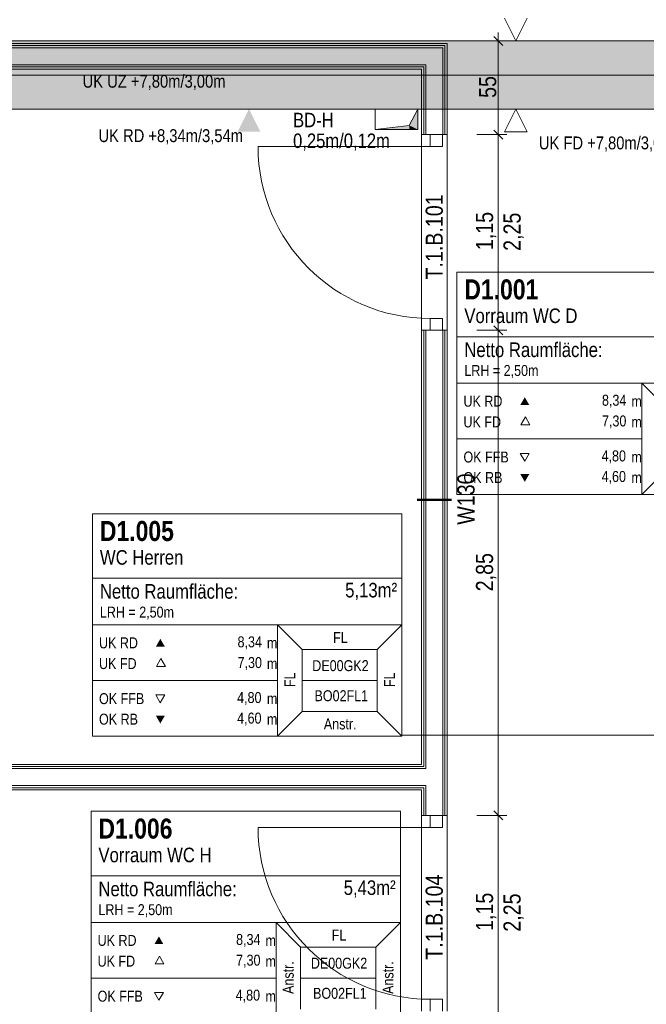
# Model space of a CAD drawing. Extents: x -1920 to 300, y 62 to 656.
# Tile 50 of 60: x -1784 to -1747, y 381 to 439. Entities that reach past the tile are written whole.
import ezdxf
from ezdxf.lldxf.tags import DXFTag

# ---------------------------------------------------------------- set-up
doc = ezdxf.new("R2010")
doc.units = 0
doc.layers.get('0').update_dxf_attribs({"lineweight": 35})
for name, color, linetype, lineweight, true_color in [('00 -Bauelemente -Dämmung innen', 7, 'Continuous', 9, 0xff7fe6), ('00 -Bauelemente -Gipskarton', 7, 'Continuous', 9, 0xff7fe6), ('00_Beschriftung UZ', 3, 'Continuous', 13, 0x00ff00), ('30 -34 Innenwände- 2 nichttragend', 7, 'Continuous', 18, 0xff7fe6), ('30 -34 Innenwände- 4 Türen_Fenster', 9, 'Continuous', 15, 0x808080), ('30 -35 Decken- 1 Konstruktion-Träger- Stahlbeton', 7, 'grob-A06G9HJG8I', 13, 0x33aa00), ('30 -35 Decken- 11 Bodendurchbruch', 7, 'Continuous', 15, 0x599559), ('70 -75 Raumstempel- 1 Raumstempel', 1, 'Continuous', 50, 0xff0000), ('70 -75 Raumstempel-2 Verweislinie', 1, 'Continuous', 9, 0xff0000), ('70 -76 Bemaßung- 2 Allgemein', 9, 'Continuous', 5, 0x808080)]:
    doc.layers.add(name, color=color, linetype=linetype, lineweight=lineweight, true_color=true_color)
for name, color, linetype, lineweight in [('70 -71 Achsen- 1 Gebäudeachsen', 7, 'STRICHPUNKT2-A06G9HJF8I', 18), ('70 -75 Raumstempel- 3 Wandstempel', 7, 'Continuous', 50), ('Keine', 7, 'Continuous', 9)]:
    doc.layers.add(name, color=color, linetype=linetype, lineweight=lineweight)
doc.layers.add('iwb_Schraffur_Unterzug', color=7, linetype='Continuous', lineweight=5, true_color=0xffffcc, plot=False)
doc.styles.get("Standard").update_dxf_attribs({"font": 'ARIALN.TTF'})
tags = doc.linetypes.add('grob-A06G9HJG8I', pattern=[14, 3, -8, 3]).pattern_tags.tags
tags[8:9] = [DXFTag(74, 4), DXFTag(75, 0), DXFTag(340, '0'), DXFTag(46, 0.0), DXFTag(50, 0.0), DXFTag(44, 0.0), DXFTag(45, 0.0)]
tags[6:7] = [DXFTag(74, 4), DXFTag(75, 0), DXFTag(340, '0'), DXFTag(46, 0.0), DXFTag(50, 0.0), DXFTag(44, 0.0), DXFTag(45, 0.0)]
tags[4:5] = [DXFTag(74, 4), DXFTag(75, 0), DXFTag(340, '0'), DXFTag(46, 0.0), DXFTag(50, 0.0), DXFTag(44, 0.0), DXFTag(45, 0.0)]
tags = doc.linetypes.add('STRICHPUNKT2-A06G9HJF8I', pattern=[12.7, 6.35, -3.175, 0, -3.175]).pattern_tags.tags
tags[10:11] = [DXFTag(74, 4), DXFTag(75, 0), DXFTag(340, '0'), DXFTag(46, 0.0), DXFTag(50, 0.0), DXFTag(44, 0.0), DXFTag(45, 0.0)]
tags[8:9] = [DXFTag(74, 4), DXFTag(75, 0), DXFTag(340, '0'), DXFTag(46, 0.0), DXFTag(50, 0.0), DXFTag(44, 0.0), DXFTag(45, 0.0)]
tags[6:7] = [DXFTag(74, 4), DXFTag(75, 0), DXFTag(340, '0'), DXFTag(46, 0.0), DXFTag(50, 0.0), DXFTag(44, 0.0), DXFTag(45, 0.0)]
tags[4:5] = [DXFTag(74, 4), DXFTag(75, 0), DXFTag(340, '0'), DXFTag(46, 0.0), DXFTag(50, 0.0), DXFTag(44, 0.0), DXFTag(45, 0.0)]

# ---------------------------------------------------------------- blocks, each defined once
blk = doc.blocks.new('Referenz-A06G9HJH8I', base_point=(-1905.787, 86.892))
at = {"layer": '00 -Bauelemente -Dämmung innen', "color": 0, "linetype": 'Continuous', "ltscale": 0.13}
for p, q in [((-1759.231, 437.242), (-1813.831, 437.242)), ((-1759.231, 437.242), (-1759.231, 432.142)), ((-1760.231, 436.242), (-1813.831, 436.242)), ((-1760.231, 436.242), (-1760.231, 432.142)), ((-1760.231, 420.642), (-1760.231, 394.892)), ((-1759.231, 420.642), (-1759.231, 392.142)), ((-1813.831, 394.892), (-1760.231, 394.892)), ((-1813.831, 393.892), (-1760.231, 393.892)), ((-1760.231, 393.892), (-1760.231, 392.142))]:
    blk.add_line(p, q, dxfattribs=at)
at = {"layer": '00 -Bauelemente -Gipskarton', "color": 0, "linetype": 'Continuous', "ltscale": 0.13}
for p, q in [((-1758.981, 437.492), (-1813.831, 437.492)), ((-1759.106, 437.367), (-1813.831, 437.367)), ((-1759.106, 437.367), (-1759.106, 432.142)), ((-1758.981, 437.492), (-1758.981, 432.142)), ((-1759.231, 437.242), (-1813.831, 437.242)), ((-1759.231, 437.242), (-1759.231, 432.142)), ((-1760.231, 436.242), (-1813.831, 436.242)), ((-1760.231, 436.242), (-1760.231, 432.142)), ((-1760.356, 436.117), (-1813.831, 436.117)), ((-1760.481, 435.992), (-1813.831, 435.992)), ((-1760.481, 435.992), (-1760.481, 432.142)), ((-1760.356, 436.117), (-1760.356, 432.142)), ((-1760.481, 420.642), (-1760.481, 395.142)), ((-1760.356, 420.642), (-1760.356, 395.017)), ((-1760.231, 420.642), (-1760.231, 394.892)), ((-1759.231, 420.642), (-1759.231, 392.142)), ((-1759.106, 420.642), (-1759.106, 392.142)), ((-1758.981, 420.642), (-1758.981, 392.142)), ((-1813.831, 395.142), (-1760.481, 395.142)), ((-1813.831, 395.017), (-1760.356, 395.017)), ((-1813.831, 394.892), (-1760.231, 394.892)), ((-1813.831, 393.892), (-1760.231, 393.892)), ((-1813.831, 393.767), (-1760.356, 393.767)), ((-1813.831, 393.642), (-1760.481, 393.642)), ((-1760.481, 393.642), (-1760.481, 392.142)), ((-1760.356, 393.767), (-1760.356, 392.142)), ((-1760.231, 393.892), (-1760.231, 392.142))]:
    blk.add_line(p, q, dxfattribs=at)
at = {"layer": '00_Beschriftung UZ', "color": 0, "lineweight": 9}
for p, q in [((-1755.612, 438.978), (-1754.946, 437.642)), ((-1754.946, 437.642), (-1754.277, 438.977)), ((-1755.612, 432.307), (-1754.946, 433.642)), ((-1754.946, 433.642), (-1754.277, 432.308)), ((-1754.277, 432.308), (-1755.612, 432.307))]:
    blk.add_line(p, q, dxfattribs=at)
at = {"layer": '00_Beschriftung UZ', "color": 0, "lineweight": 0}
for points in [[(-1771.28, 436.307), (-1770.614, 437.642), (-1769.945, 436.308)], [(-1771.28, 434.978), (-1770.614, 433.642), (-1769.945, 434.977)], [(-1771.28, 432.307), (-1770.614, 433.642), (-1769.945, 432.308)]]:
    blk.add_solid(points, dxfattribs=at)
at = {"layer": '30 -34 Innenwände- 2 nichttragend', "color": 0, "linetype": 'Continuous', "ltscale": 0.18}
for p, q in [((-1758.981, 437.492), (-1813.831, 437.492)), ((-1758.981, 437.492), (-1758.981, 432.142)), ((-1760.481, 435.992), (-1813.831, 435.992)), ((-1760.481, 435.992), (-1760.481, 432.142)), ((-1760.481, 432.142), (-1759.106, 432.142)), ((-1760.481, 432.142), (-1760.356, 432.142)), ((-1760.356, 432.142), (-1760.231, 432.142)), ((-1760.231, 432.142), (-1759.231, 432.142)), ((-1759.231, 432.142), (-1759.106, 432.142)), ((-1759.106, 432.142), (-1758.981, 432.142)), ((-1759.106, 432.142), (-1758.981, 432.142)), ((-1760.481, 420.642), (-1759.106, 420.642)), ((-1760.481, 420.642), (-1760.356, 420.642)), ((-1760.481, 420.642), (-1760.481, 395.142)), ((-1760.356, 420.642), (-1760.231, 420.642)), ((-1760.231, 420.642), (-1759.231, 420.642)), ((-1759.231, 420.642), (-1759.106, 420.642)), ((-1759.106, 420.642), (-1758.981, 420.642)), ((-1759.106, 420.642), (-1758.981, 420.642)), ((-1758.981, 420.642), (-1758.981, 392.142)), ((-1813.831, 395.142), (-1760.481, 395.142)), ((-1813.831, 393.642), (-1760.481, 393.642)), ((-1760.481, 393.642), (-1760.481, 392.142)), ((-1760.481, 392.142), (-1759.106, 392.142)), ((-1760.481, 392.142), (-1760.356, 392.142)), ((-1760.356, 392.142), (-1760.231, 392.142)), ((-1760.231, 392.142), (-1759.231, 392.142)), ((-1759.231, 392.142), (-1759.106, 392.142)), ((-1759.106, 392.142), (-1758.981, 392.142)), ((-1759.106, 392.142), (-1758.981, 392.142))]:
    blk.add_line(p, q, dxfattribs=at)
at = {"layer": '30 -34 Innenwände- 4 Türen_Fenster', "color": 0, "linetype": 'grob-A06G9HJG8I', "ltscale": 0.15}
for p, q in [((-1760.481, 432.142), (-1760.481, 420.642)), ((-1758.981, 432.142), (-1758.981, 420.642)), ((-1759.981, 431.442), (-1770.081, 431.442)), ((-1760.481, 392.142), (-1760.481, 380.642)), ((-1758.981, 392.142), (-1758.981, 380.642)), ((-1759.981, 391.442), (-1770.081, 391.442))]:
    blk.add_line(p, q, dxfattribs=at)
at = {"layer": '30 -34 Innenwände- 4 Türen_Fenster', "color": 0, "linetype": 'Continuous', "ltscale": 0.15}
for p, q in [((-1759.981, 431.442), (-1759.981, 432.142)), ((-1759.981, 432.142), (-1759.251, 432.142)), ((-1759.251, 432.142), (-1759.251, 431.442)), ((-1759.251, 431.442), (-1759.981, 431.442)), ((-1759.981, 420.642), (-1759.981, 421.342)), ((-1759.981, 421.342), (-1759.251, 421.342)), ((-1759.251, 421.342), (-1759.251, 420.642)), ((-1759.251, 420.642), (-1759.981, 420.642)), ((-1759.981, 391.442), (-1759.981, 392.142)), ((-1759.981, 392.142), (-1759.251, 392.142)), ((-1759.251, 392.142), (-1759.251, 391.442)), ((-1759.251, 391.442), (-1759.981, 391.442)), ((-1759.981, 380.642), (-1759.981, 381.342)), ((-1759.981, 381.342), (-1759.251, 381.342)), ((-1759.251, 381.342), (-1759.251, 380.642))]:
    blk.add_line(p, q, dxfattribs=at)
at = {"layer": '30 -34 Innenwände- 4 Türen_Fenster', "color": 0, "linetype": 'grob-A06G9HJG8I', "ltscale": 0.15}
for centre in [(-1759.981, 431.442), (-1759.981, 391.442)]:
    blk.add_ellipse(centre, major_axis=(-10.1, 0), ratio=1, start_param=0, end_param=1.570796, dxfattribs=at)
at = {"layer": '30 -35 Decken- 1 Konstruktion-Träger- Stahlbeton', "color": 0}
for p, q in [((-1813.831, 437.642), (-1665.831, 437.642)), ((-1813.831, 433.642), (-1665.831, 433.642))]:
    blk.add_line(p, q, dxfattribs=at)
at = {"layer": '30 -35 Decken- 11 Bodendurchbruch', "color": 0, "linetype": 'Continuous', "ltscale": 0.15}
for p, q in [((-1763.206, 432.442), (-1763.206, 433.642)), ((-1763.206, 433.642), (-1760.706, 433.642)), ((-1760.706, 433.642), (-1761.206, 432.682)), ((-1760.706, 433.642), (-1761.206, 432.682)), ((-1760.706, 432.442), (-1760.706, 433.642)), ((-1761.206, 432.682), (-1763.206, 432.442)), ((-1761.206, 432.682), (-1763.206, 432.442)), ((-1763.206, 432.442), (-1760.706, 432.442))]:
    blk.add_line(p, q, dxfattribs=at)
at = {"layer": '30 -35 Decken- 11 Bodendurchbruch', "color": 0, "lineweight": 0}
for points in [[(-1760.706, 432.442), (-1761.206, 432.682), (-1760.706, 433.642)], [(-1761.206, 432.442), (-1763.206, 432.442), (-1761.206, 432.682)], [(-1761.206, 432.442), (-1761.206, 432.682), (-1760.706, 432.442)]]:
    blk.add_solid(points, dxfattribs=at)
at = {"layer": '70 -71 Achsen- 1 Gebäudeachsen', "color": 0, "linetype": 'STRICHPUNKT2-A06G9HJF8I', "ltscale": 0.18}
blk.add_line((-1858.301, 435.642), (-23.361, 435.642), dxfattribs=at)
at = {"layer": '70 -75 Raumstempel- 1 Raumstempel', "color": 0, "lineweight": 9}
for p, q in [((-1758.402, 424.065), (-1758.402, 410.995)), ((-1740.24, 424.065), (-1758.402, 424.065)), ((-1740.24, 420.268), (-1758.402, 420.268)), ((-1758.402, 417.53), (-1747.538, 417.53)), ((-1746.096, 416.082), (-1747.538, 417.53)), ((-1740.24, 417.53), (-1747.538, 417.53)), ((-1747.538, 417.53), (-1747.538, 410.995)), ((-1754.384, 415.55), (-1754.645, 415.097)), ((-1754.122, 415.097), (-1754.384, 415.55)), ((-1754.645, 415.097), (-1754.122, 415.097)), ((-1758.402, 414.263), (-1747.538, 414.263)), ((-1754.42, 412.961), (-1754.681, 413.414)), ((-1754.681, 413.414), (-1754.158, 413.414)), ((-1754.158, 413.414), (-1754.42, 412.961)), ((-1746.096, 412.444), (-1747.538, 410.995)), ((-1740.24, 410.995), (-1758.402, 410.995)), ((-1779.803, 409.869), (-1779.803, 396.8)), ((-1761.641, 409.869), (-1779.803, 409.869)), ((-1761.641, 396.8), (-1761.641, 409.869)), ((-1761.641, 406.072), (-1779.803, 406.072)), ((-1779.803, 403.334), (-1768.939, 403.334)), ((-1767.497, 401.886), (-1768.939, 403.334)), ((-1761.641, 403.334), (-1768.939, 403.334)), ((-1768.939, 403.334), (-1768.939, 396.8)), ((-1763.083, 401.886), (-1761.641, 403.334)), ((-1767.497, 398.248), (-1767.497, 401.886)), ((-1767.497, 401.886), (-1763.083, 401.886)), ((-1763.083, 398.248), (-1763.083, 401.886)), ((-1775.785, 401.354), (-1776.046, 400.901)), ((-1776.046, 400.901), (-1775.523, 400.901)), ((-1775.523, 400.901), (-1775.785, 401.354)), ((-1779.803, 400.067), (-1768.939, 400.067)), ((-1763.083, 400.067), (-1767.497, 400.067)), ((-1775.821, 398.765), (-1776.082, 399.218)), ((-1776.082, 399.218), (-1775.559, 399.218)), ((-1775.559, 399.218), (-1775.821, 398.765)), ((-1767.497, 398.248), (-1768.939, 396.8)), ((-1767.497, 398.248), (-1763.083, 398.248)), ((-1763.083, 398.248), (-1761.641, 396.8)), ((-1761.641, 396.8), (-1779.803, 396.8)), ((-1779.888, 392.386), (-1779.888, 379.316)), ((-1761.726, 392.386), (-1779.888, 392.386)), ((-1761.726, 379.316), (-1761.726, 392.386)), ((-1761.726, 388.589), (-1779.888, 388.589)), ((-1779.888, 385.851), (-1769.024, 385.851)), ((-1767.582, 384.403), (-1769.024, 385.851)), ((-1761.726, 385.851), (-1769.024, 385.851)), ((-1769.024, 385.851), (-1769.024, 379.316)), ((-1763.168, 384.403), (-1761.726, 385.851)), ((-1767.582, 380.765), (-1767.582, 384.403)), ((-1767.582, 384.403), (-1763.168, 384.403)), ((-1763.168, 380.765), (-1763.168, 384.403)), ((-1775.869, 383.871), (-1776.131, 383.418)), ((-1775.608, 383.418), (-1775.869, 383.871)), ((-1776.131, 383.418), (-1775.608, 383.418)), ((-1779.888, 382.584), (-1769.024, 382.584)), ((-1763.168, 382.584), (-1767.582, 382.584)), ((-1775.905, 381.282), (-1776.167, 381.735)), ((-1776.167, 381.735), (-1775.644, 381.735)), ((-1775.644, 381.735), (-1775.905, 381.282))]:
    blk.add_line(p, q, dxfattribs=at)
at = {"layer": '70 -75 Raumstempel- 1 Raumstempel', "color": 0, "lineweight": 0}
for points in [[(-1754.158, 416.258), (-1754.42, 416.711), (-1754.681, 416.258)], [(-1754.158, 412.192), (-1754.42, 411.739), (-1754.681, 412.192)], [(-1775.559, 402.062), (-1775.821, 402.515), (-1776.082, 402.062)], [(-1775.559, 397.997), (-1775.821, 397.543), (-1776.082, 397.997)], [(-1775.644, 384.579), (-1775.905, 385.032), (-1776.167, 384.579)]]:
    blk.add_solid(points, dxfattribs=at)
at = {"layer": '70 -75 Raumstempel- 3 Wandstempel', "color": 0, "linetype": 'Continuous', "ltscale": 0.5}
blk.add_line((-1758.731, 410.692), (-1760.731, 410.692), dxfattribs=at)
at = {"layer": '70 -75 Raumstempel-2 Verweislinie', "color": 0}
blk.add_line((-1761.641, 396.858), (-1728.059, 396.858), dxfattribs=at)
at = {"layer": '70 -76 Bemaßung- 2 Allgemein', "color": 0, "linetype": 'Continuous', "lineweight": 20, "ltscale": 0.2}
for p, q in [((-1756.246, 437.908), (-1755.715, 437.377)), ((-1755.715, 431.877), (-1756.246, 432.408)), ((-1756.246, 432.408), (-1755.715, 431.877)), ((-1756.246, 420.908), (-1755.715, 420.377)), ((-1755.715, 420.377), (-1756.246, 420.908)), ((-1756.246, 392.408), (-1755.715, 391.877)), ((-1755.715, 391.877), (-1756.246, 392.408))]:
    blk.add_line(p, q, dxfattribs=at)
at = {"layer": '70 -76 Bemaßung- 2 Allgemein', "color": 0, "linetype": 'Continuous', "ltscale": 0.13}
for p, q in [((-1755.981, 438.142), (-1755.981, 437.112)), ((-1757.231, 437.642), (-1755.481, 437.642)), ((-1755.981, 432.673), (-1755.981, 437.112)), ((-1757.231, 432.142), (-1755.481, 432.142)), ((-1757.231, 432.142), (-1755.481, 432.142)), ((-1755.981, 431.642), (-1755.981, 432.673)), ((-1755.981, 432.642), (-1755.981, 431.612)), ((-1755.981, 421.173), (-1755.981, 431.612)), ((-1755.981, 420.142), (-1755.981, 421.173)), ((-1755.981, 421.142), (-1755.981, 420.112)), ((-1757.231, 420.642), (-1755.481, 420.642)), ((-1757.231, 420.642), (-1755.481, 420.642)), ((-1755.981, 392.673), (-1755.981, 420.112)), ((-1755.981, 391.642), (-1755.981, 392.673)), ((-1755.981, 392.642), (-1755.981, 391.612)), ((-1757.231, 392.142), (-1755.481, 392.142)), ((-1757.231, 392.142), (-1755.481, 392.142)), ((-1755.981, 381.173), (-1755.981, 391.612)), ((-1755.981, 380.142), (-1755.981, 381.173)), ((-1755.981, 381.142), (-1755.981, 380.112))]:
    blk.add_line(p, q, dxfattribs=at)
at = {"layer": '00_Beschriftung UZ', "color": 0, "linetype": 'Continuous', "ltscale": 0.13, "char_height": 0.75516, "attachment_point": 1}
for s, insert in [('{\\fArial Narrow;UK UZ +7,80m/3,00m}', (-1780.384, 435.653)), ('{\\fArial Narrow;UK RD +8,34m/3,54m}', (-1779.453, 432.458)), ('{\\fArial Narrow;UK FD +7,80m/3,00m}', (-1753.592, 432.03))]:
    blk.add_mtext(s, dxfattribs=dict(at, insert=insert))
at = {"layer": '30 -35 Decken- 11 Bodendurchbruch', "color": 0, "linetype": 'Continuous', "ltscale": 0.15, "char_height": 0.85, "attachment_point": 1}
for s, insert in [('{\\fArial Narrow;BD-H}', (-1768.026, 433.422)), ('{\\fArial Narrow;0,25m/0,12m}', (-1768.026, 432.205))]:
    blk.add_mtext(s, dxfattribs=dict(at, insert=insert))
at = {"layer": '70 -75 Raumstempel- 1 Raumstempel', "color": 0, "linetype": 'Continuous', "ltscale": 0.5, "attachment_point": 1}
for s, insert, char_height, rotation in [('{\\fArial Narrow|b1|i0;D1.001}', (-1757.969, 423.636), 1.1768, 0), ('{\\fArial Narrow;Vorraum WC D}', (-1757.969, 421.926), 0.85585, 0), ('{\\fArial Narrow;Netto Raumfläche:}', (-1757.969, 419.928), 0.85585, 0), ('{\\fArial Narrow;LRH = 2,50m}', (-1757.969, 418.604), 0.64189, 0), ('{\\fArial Narrow;UK RD}', (-1758.02, 416.798), 0.64189, 0), ('{\\fArial Narrow;8,34}', (-1749.886, 416.855), 0.64189, 0), ('{\\fArial Narrow;m}', (-1748.16, 416.793), 0.64189, 0), ('{\\fArial Narrow;UK FD}', (-1758.02, 415.581), 0.64189, 0), ('{\\fArial Narrow;7,30}', (-1749.885, 415.639), 0.64189, 0), ('{\\fArial Narrow;m}', (-1748.16, 415.576), 0.64189, 0), ('{\\fArial Narrow;OK FFB}', (-1758.02, 413.521), 0.64189, 0), ('{\\fArial Narrow;4,80}', (-1749.91, 413.584), 0.64189, 0), ('{\\fArial Narrow;m}', (-1748.16, 413.521), 0.64189, 0), ('{\\fArial Narrow;OK RB}', (-1758.02, 412.314), 0.64189, 0), ('{\\fArial Narrow;4,60}', (-1749.91, 412.377), 0.64189, 0), ('{\\fArial Narrow;m}', (-1748.16, 412.314), 0.64189, 0), ('{\\fArial Narrow|b1|i0;D1.005}', (-1779.37, 409.441), 1.1768, 0), ('{\\fArial Narrow;WC Herren}', (-1779.37, 407.73), 0.85585, 0), ('{\\fArial Narrow;Netto Raumfläche:}', (-1779.37, 405.732), 0.85585, 0), ('{\\fArial Narrow;5,13m²}', (-1764.967, 405.807), 0.85585, 0), ('{\\fArial Narrow;LRH = 2,50m}', (-1779.37, 404.408), 0.64189, 0), ('{\\fArial Narrow;8,34}', (-1771.287, 402.66), 0.64189, 0), ('{\\fArial Narrow;FL}', (-1765.674, 402.918), 0.64189, 0), ('{\\fArial Narrow;UK RD}', (-1779.421, 402.602), 0.64189, 0), ('{\\fArial Narrow;m}', (-1769.561, 402.597), 0.64189, 0), ('{\\fArial Narrow;UK FD}', (-1779.421, 401.385), 0.64189, 0), ('{\\fArial Narrow;7,30}', (-1771.286, 401.443), 0.64189, 0), ('{\\fArial Narrow;m}', (-1769.561, 401.38), 0.64189, 0), ('{\\fArial Narrow;DE00GK2}', (-1766.898, 401.263), 0.64189, 0), ('{\\fArial Narrow;FL}', (-1768.54, 399.683), 0.64189, 90), ('{\\fArial Narrow;FL}', (-1762.684, 399.683), 0.64189, 90), ('{\\fArial Narrow;OK FFB}', (-1779.421, 399.325), 0.64189, 0), ('{\\fArial Narrow;4,80}', (-1771.311, 399.388), 0.64189, 0), ('{\\fArial Narrow;m}', (-1769.561, 399.325), 0.64189, 0), ('{\\fArial Narrow;BO02FL1}', (-1766.768, 399.495), 0.64189, 0), ('{\\fArial Narrow;OK RB}', (-1779.421, 398.118), 0.64189, 0), ('{\\fArial Narrow;4,60}', (-1771.311, 398.181), 0.64189, 0), ('{\\fArial Narrow;m}', (-1769.561, 398.118), 0.64189, 0), ('{\\fArial Narrow;Anstr.}', (-1766.219, 397.839), 0.64189, 0), ('{\\fArial Narrow|b1|i0;D1.006}', (-1779.455, 391.957), 1.1768, 0), ('{\\fArial Narrow;Vorraum WC H}', (-1779.455, 390.247), 0.85585, 0), ('{\\fArial Narrow;Netto Raumfläche:}', (-1779.455, 388.249), 0.85585, 0), ('{\\fArial Narrow;5,43m²}', (-1765.052, 388.326), 0.85585, 0), ('{\\fArial Narrow;LRH = 2,50m}', (-1779.455, 386.925), 0.64189, 0), ('{\\fArial Narrow;FL}', (-1765.759, 385.435), 0.64189, 0), ('{\\fArial Narrow;UK RD}', (-1779.505, 385.119), 0.64189, 0), ('{\\fArial Narrow;8,34}', (-1771.372, 385.176), 0.64189, 0), ('{\\fArial Narrow;m}', (-1769.645, 385.114), 0.64189, 0), ('{\\fArial Narrow;UK FD}', (-1779.505, 383.902), 0.64189, 0), ('{\\fArial Narrow;7,30}', (-1771.37, 383.96), 0.64189, 0), ('{\\fArial Narrow;m}', (-1769.645, 383.897), 0.64189, 0), ('{\\fArial Narrow;Anstr.}', (-1768.63, 381.655), 0.64189, 90), ('{\\fArial Narrow;DE00GK2}', (-1766.982, 383.78), 0.64189, 0), ('{\\fArial Narrow;Anstr.}', (-1762.774, 381.655), 0.64189, 90), ('{\\fArial Narrow;OK FFB}', (-1779.505, 381.842), 0.64189, 0), ('{\\fArial Narrow;4,80}', (-1771.396, 381.905), 0.64189, 0), ('{\\fArial Narrow;BO02FL1}', (-1766.853, 382.012), 0.64189, 0), ('{\\fArial Narrow;m}', (-1769.645, 381.842), 0.64189, 0)]:
    blk.add_mtext(s, dxfattribs=dict(at, insert=insert, char_height=char_height, rotation=rotation))
at = {"layer": '70 -75 Raumstempel- 3 Wandstempel', "color": 0, "linetype": 'Continuous', "ltscale": 0.5, "insert": (-1758.373, 409.221), "char_height": 1.00689, "attachment_point": 1, "rotation": 90}
blk.add_mtext('{\\fArial Narrow;W130}', dxfattribs=at)
at = {"layer": '70 -76 Bemaßung- 2 Allgemein', "color": 0, "linetype": 'Continuous', "ltscale": 0.13, "char_height": 1.00689, "attachment_point": 1, "rotation": 90}
for s, insert in [('{\\fArial Narrow;55}', (-1757.104, 434.298)), ('{\\fArial Narrow;1,15}', (-1757.288, 425.355)), ('{\\fArial Narrow;2,25}', (-1755.671, 425.31)), ('{\\fArial Narrow;2,85}', (-1757.288, 405.31)), ('{\\fArial Narrow;1,15}', (-1757.288, 385.355)), ('{\\fArial Narrow;2,25}', (-1755.671, 385.31))]:
    blk.add_mtext(s, dxfattribs=dict(at, insert=insert))
at = {"layer": 'Keine', "color": 0, "linetype": 'Continuous', "ltscale": 0.13, "char_height": 1.00689, "attachment_point": 1, "rotation": 90}
for s, insert in [('{\\fArial Narrow;T.1.B.101}', (-1760.24, 423.628)), ('{\\fArial Narrow;T.1.B.104}', (-1760.24, 383.664))]:
    blk.add_mtext(s, dxfattribs=dict(at, insert=insert))
blk = doc.blocks.new('Referenz-A06G9HJJ8I', base_point=(-1817.831, 154.592))
at = {"layer": 'iwb_Schraffur_Unterzug', "linetype": 'Continuous', "ltscale": 0.13}
blk.add_hatch(color=256, dxfattribs=at).paths.add_polyline_path([(-1813.831, 435.642), (-1813.831, 437.642), (-67.831, 437.642), (-67.831, 433.642), (-1813.831, 433.642)])

msp = doc.modelspace()

# ---------------------------------------------------------------- block references
at = {"color": 8, "lineweight": 25, "ltscale": 0.25, "true_color": 0x808080}
for name, p in [('Referenz-A06G9HJH8I', (-1905.787, 86.892)), ('Referenz-A06G9HJJ8I', (-1817.831, 154.592))]:
    msp.add_blockref(name, p, dxfattribs=at)

doc.saveas('drawing.dxf')
